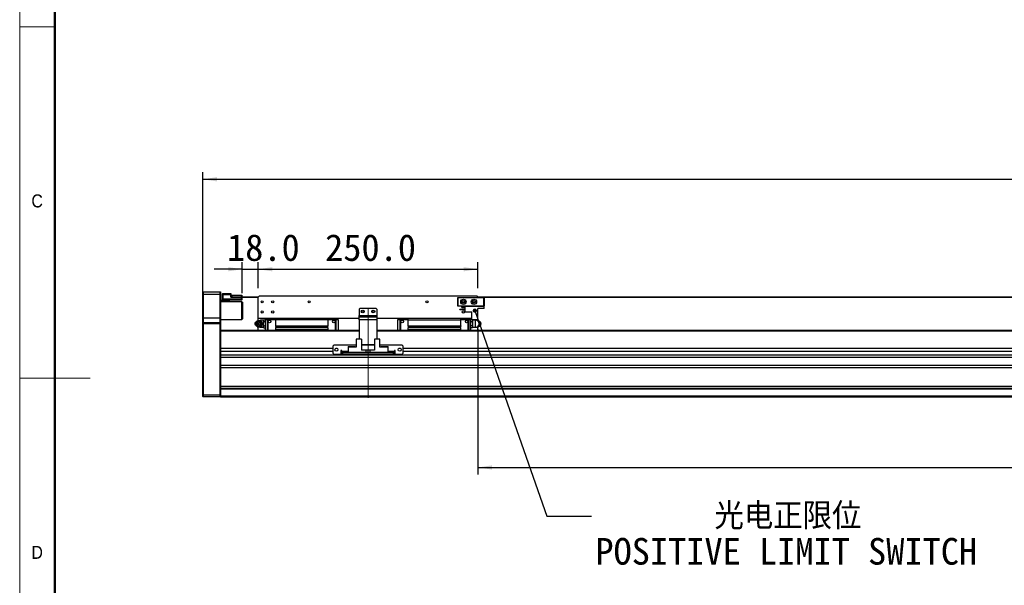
# Model space of a CAD drawing. Header units: millimetres. Extents: x 40 to 3331, y 40 to 2336.
# Tile 2 of 12: x 40 to 1160, y 952 to 1596. Entities that reach past the tile are written whole.
import ezdxf

# ---------------------------------------------------------------- set-up
doc = ezdxf.new("R2010")
doc.units = ezdxf.units.MM
doc.header["$LTSCALE"] = 8
doc.linetypes.add('CENTERX2', pattern=[20.32, 12.7, -2.54, 2.54, -2.54])
doc.layers.add('DIMNS', color=7, linetype='Continuous')
doc.styles.add('SLDTEXTSTYLE0', font='Gothic.ttf', dxfattribs={"width": 0.913})
doc.styles.add('SLDTEXTSTYLE7', font='txt')
doc.styles.add('SLDTEXTSTYLE8', font='txt', dxfattribs={"bigfont": 'bigfont'})
doc.dimstyles.new('SLDDIMSTYLE0', dxfattribs={"dimtxt": 30.4, "dimasz": 16, "dimexe": 0, "dimexo": 0.0625, "dimgap": 7.6, "dimtad": 2, "dimdec": 1, "dimrnd": 1e-09, "dimzin": 4, "dimdsep": 46, "dimtxsty": 'SLDTEXTSTYLE7', "dimsah": 1, "dimcen": 0.09, "dimadec": 0, "dimazin": 1, "dimtfac": 1, "dimtdec": 1, "dimtmove": 0, "dimatfit": 0, "dimfxl": 0, "dimfrac": 2, "dimtolj": 1, "dimtzin": 12, "dimarcsym": 0})
doc.dimstyles.new('SLDDIMSTYLE1', dxfattribs={"dimtxt": 30.4, "dimasz": 16, "dimexe": 0, "dimexo": 0.0625, "dimgap": 7.6, "dimtad": 2, "dimdec": 1, "dimrnd": 1e-09, "dimzin": 4, "dimdsep": 46, "dimtxsty": 'SLDTEXTSTYLE7', "dimsah": 1, "dimcen": 0.09, "dimadec": 0, "dimazin": 1, "dimtfac": 1, "dimtdec": 1, "dimtofl": 0, "dimtmove": 0, "dimatfit": 3, "dimfxl": 0, "dimfrac": 2, "dimtolj": 1, "dimtzin": 12, "dimarcsym": 0})
doc.dimstyles.new('SLDDIMSTYLE4', dxfattribs={"dimtxt": 0.18, "dimasz": 4.8, "dimexe": 0, "dimexo": 0.0625, "dimgap": 0, "dimtad": 0, "dimtih": 1, "dimtoh": 1, "dimdec": 0, "dimrnd": 1e-09, "dimzin": 0, "dimdsep": 46, "dimtxsty": 'Standard', "dimblk1": 'DOT', "dimblk2": 'DOT', "dimsah": 1, "dimcen": 0.09, "dimadec": 0, "dimazin": 0, "dimtfac": 4.8, "dimtdec": 0, "dimtofl": 0, "dimtmove": 0, "dimatfit": 3, "dimldrblk": 'DOT', "dimfxl": 0, "dimfrac": 2, "dimtolj": 1, "dimtzin": 0, "dimarcsym": 0})

# ---------------------------------------------------------------- blocks, each defined once
blk = doc.blocks.new('_D_8')
at = {"layer": 'DIMNS'}
for p, q in [((248.3, 1260.1), (248.3, 1422.4)), ((248.3, 1414.4), (2604.3, 1414.4)), ((2604.3, 1260.1), (2604.3, 1422.4))]:
    blk.add_line(p, q, dxfattribs=at)
for points in [[(248.3, 1414.4), (264.3, 1412), (264.3, 1416.8)], [(2604.3, 1414.4), (2588.3, 1416.8), (2588.3, 1412)]]:
    blk.add_solid(points, dxfattribs=at)
at = {"layer": 'DIMNS', "insert": (1345.2, 1454.3), "char_height": 30.4, "attachment_point": 1, "style": 'SLDTEXTSTYLE7'}
blk.add_mtext('2356.0', dxfattribs=at)
blk = doc.blocks.new('_D_10')
at = {"layer": 'DIMNS'}
for p, q in [((311.3, 1290.6), (311.3, 1320)), ((311.3, 1312), (561.3, 1312)), ((561.3, 1290.6), (561.3, 1320))]:
    blk.add_line(p, q, dxfattribs=at)
for points in [[(311.3, 1312), (327.3, 1309.6), (327.3, 1314.4)], [(561.3, 1312), (545.3, 1314.4), (545.3, 1309.6)]]:
    blk.add_solid(points, dxfattribs=at)
at = {"layer": 'DIMNS', "insert": (387.5, 1351.9), "char_height": 30.4, "attachment_point": 1, "style": 'SLDTEXTSTYLE7'}
blk.add_mtext('250.0', dxfattribs=at)
blk = doc.blocks.new('_D_11')
at = {"layer": 'DIMNS'}
for p, q in [((293.3, 1312), (261.3, 1312)), ((293.3, 1284.6), (293.3, 1320)), ((293.3, 1312), (311.3, 1312)), ((311.3, 1290.6), (311.3, 1320)), ((311.3, 1312), (350.8, 1312))]:
    blk.add_line(p, q, dxfattribs=at)
for points in [[(293.3, 1312), (277.3, 1314.4), (277.3, 1309.6)], [(311.3, 1312), (327.3, 1309.6), (327.3, 1314.4)]]:
    blk.add_solid(points, dxfattribs=at)
at = {"layer": 'DIMNS', "insert": (275.9, 1351.9), "char_height": 30.4, "attachment_point": 1, "style": 'SLDTEXTSTYLE7'}
blk.add_mtext('18.0', dxfattribs=at)
blk = doc.blocks.new('_D_12')
at = {"layer": 'DIMNS'}
for p, q in [((561.3, 1244.2), (561.3, 1078.4)), ((2261.3, 1240.7), (2261.3, 1078.4)), ((561.3, 1086.4), (2261.3, 1086.4))]:
    blk.add_line(p, q, dxfattribs=at)
for points in [[(561.3, 1086.4), (577.3, 1084), (577.3, 1088.8)], [(2261.3, 1086.4), (2245.3, 1088.8), (2245.3, 1084)]]:
    blk.add_solid(points, dxfattribs=at)
at = {"layer": 'DIMNS', "char_height": 30.4, "attachment_point": 1, "style": 'SLDTEXTSTYLE7'}
for s, insert in [('Stroke T=', (1286.2, 1126.3)), ('1700.0', (1461.8, 1126.3))]:
    blk.add_mtext(s, dxfattribs=dict(at, insert=insert))
blk = doc.blocks.new('SW_NOTE_5')
at = {"layer": 'DIMNS', "color": 0, "char_height": 30.4, "attachment_point": 1}
for s, insert, style in [('     光电正限位', (4.3, 15.4), 'SLDTEXTSTYLE8'), ('POSITIVE LIMIT SWITCH', (4.3, -24.8), 'SLDTEXTSTYLE7')]:
    blk.add_mtext(s, dxfattribs=dict(at, insert=insert, style=style))
blk = doc.blocks.new('_DOT')
at = {"color": 0, "linetype": 'ByBlock', "lineweight": -2}
blk.add_line((-0.5, 0), (-1, 0), dxfattribs=at)
at = {"color": 0, "linetype": 'ByBlock', "const_width": 0.5}
blk.add_lwpolyline([(-0.25, 0, 1), (0.25, 0, 1)], format="xyb", close=True, dxfattribs=at)

msp = doc.modelspace()

# ---------------------------------------------------------------- linework, layer by layer
at = {"color": 7, "linetype": 'Continuous', "lineweight": 18}
for p, q in [((40, 2336), (40, 40)), ((80, 2296), (80, 80)), ((40, 1588), (80, 1588)), ((40, 1188), (120, 1188))]:
    msp.add_line(p, q, dxfattribs=at)
at = {"color": 7, "linetype": 'Continuous', "lineweight": 50}
msp.add_line((80, 2296), (80, 80), dxfattribs=at)
at = {"color": 7, "linetype": 'Continuous', "lineweight": 25}
for p, q in [((248.6487002, 1286.3955843), (248.34871, 1286.0955867)), ((248.34871, 1283.3955857), (248.34871, 1286.0955867)), ((248.6487002, 1283.3955857), (248.34871, 1283.3955857)), ((248.34871, 1256.3955869), (248.34871, 1283.3955857)), ((248.6487002, 1286.3955843), (248.6487002, 1283.3955857)), ((248.6487002, 1286.3955843), (268.0487008, 1286.3955843)), ((268.0487008, 1283.3955857), (248.6487002, 1283.3955857)), ((248.6487002, 1283.3955857), (248.6487002, 1256.3955869)), ((268.0487008, 1283.3955857), (268.0487008, 1286.3955843)), ((268.0487008, 1286.3955843), (268.3486909, 1286.0955867)), ((268.0487008, 1256.3955869), (268.0487008, 1283.3955857)), ((268.0487008, 1283.3955857), (268.3486909, 1283.3955857)), ((268.3486909, 1286.0955867), (268.3486909, 1283.3955857)), ((268.3486909, 1283.3955857), (268.3486909, 1256.3955869)), ((270.8486886, 1284.0955901), (271.1486787, 1284.3955877)), ((270.8486886, 1282.8955847), (270.8486886, 1284.0955901)), ((270.8486886, 1282.8955847), (271.1486787, 1282.8955847)), ((270.8486886, 1278.3955905), (270.8486886, 1282.8955847)), ((270.8486886, 1277.1955851), (270.8486886, 1278.3955905)), ((271.1486787, 1278.3955905), (270.8486886, 1278.3955905)), ((271.1486787, 1276.8955874), (270.8486886, 1277.1955851)), ((271.1486787, 1284.3955877), (271.1486787, 1282.8955847)), ((271.1486787, 1284.3955877), (280.3486557, 1284.3955877)), ((271.1486787, 1282.8955847), (271.1486787, 1278.3955905)), ((280.3486557, 1282.8955847), (271.1486787, 1282.8955847)), ((271.1486787, 1278.3955905), (271.1486787, 1276.8955874)), ((271.1486787, 1278.3955905), (292.5486536, 1278.3955905)), ((280.3486557, 1284.3955877), (280.3486557, 1282.8955847)), ((280.3486557, 1280.0955894), (280.3486557, 1282.8955847)), ((280.3486557, 1280.3955871), (292.5486536, 1280.3955871)), ((292.5486536, 1280.0955894), (280.3486557, 1280.0955894)), ((280.848679, 1280.5955905), (280.848679, 1282.5955871)), ((280.848679, 1282.5955871), (281.3487024, 1282.5955871)), ((280.848679, 1280.3955871), (280.848679, 1280.5955905)), ((281.3487024, 1280.5955905), (280.848679, 1280.5955905)), ((281.3487024, 1282.5955871), (281.3487024, 1280.5955905)), ((281.3487024, 1282.5955871), (292.34868, 1282.5955871)), ((281.3487024, 1280.5955905), (292.34868, 1280.5955905)), ((292.34868, 1280.5955905), (292.34868, 1282.5955871)), ((292.34868, 1282.5955871), (292.8487033, 1282.5955871)), ((292.8487033, 1280.5955905), (292.34868, 1280.5955905)), ((292.5486536, 1280.3955871), (311.3486738, 1280.3955871)), ((292.5486536, 1280.3955871), (292.5486536, 1280.0955894)), ((292.5486536, 1280.3955871), (292.8487033, 1280.0955894)), ((292.5486536, 1278.3955905), (292.5486536, 1280.0955894)), ((292.5486536, 1280.0955894), (292.8487033, 1280.0955894)), ((292.5486536, 1276.8955874), (292.5486536, 1278.3955905)), ((292.5486536, 1278.3955905), (292.8487033, 1278.3955905)), ((292.5486536, 1276.8955874), (292.8487033, 1277.1955851)), ((292.8487033, 1282.5955871), (292.8487033, 1280.5955905)), ((292.8487033, 1280.5955905), (311.548707, 1280.5955905)), ((292.8487033, 1280.0955894), (292.8487033, 1278.3955905)), ((292.8487033, 1278.3955905), (292.8487033, 1277.1955851)), ((312.3486609, 1281.3955891), (311.3486738, 1280.3955871)), ((311.3486738, 1255.8955858), (311.3486738, 1280.3955871)), ((560.3486867, 1281.3955891), (312.3486609, 1281.3955891)), ((538.3486719, 1279.5955884), (538.6486919, 1279.8955861)), ((538.6486919, 1279.4713202), (538.3486719, 1279.5955884)), ((538.3486719, 1270.1955858), (538.3486719, 1279.5955884)), ((538.6486919, 1279.8955861), (538.7729377, 1279.5955884)), ((538.6486919, 1279.8955861), (568.0486829, 1279.8955861)), ((538.7729377, 1279.5955884), (538.6486919, 1279.4713202)), ((538.6486919, 1279.4713202), (538.6486919, 1270.319854)), ((567.9244072, 1279.5955884), (538.7729377, 1279.5955884)), ((561.3486738, 1280.3955871), (560.3486867, 1281.3955891)), ((561.1486704, 1280.5955905), (2291.548726, 1280.5955905)), ((561.3486738, 1280.3955871), (2291.3486929, 1280.3955871)), ((561.3486738, 1279.8955861), (561.3486738, 1280.3955871)), ((568.0486829, 1279.8955861), (567.9244072, 1279.5955884)), ((568.0486829, 1279.4713202), (567.9244072, 1279.5955884)), ((568.0486829, 1279.8955861), (568.3486731, 1279.5955884)), ((568.3486731, 1279.5955884), (568.0486829, 1279.4713202)), ((568.0486829, 1270.319854), (568.0486829, 1279.4713202)), ((568.3486731, 1279.5955884), (568.3486731, 1270.1955858)), ((268.3486909, 1276.8955874), (271.1486787, 1276.8955874)), ((278.3486814, 1275.8955854), (268.3486909, 1275.8955854)), ((292.8487033, 1274.8955908), (268.3486909, 1274.8955908)), ((292.5486536, 1276.8955874), (271.1486787, 1276.8955874)), ((278.3486814, 1276.8955874), (278.3486814, 1275.8955854)), ((278.3486814, 1275.8955854), (278.3486814, 1274.8955908)), ((293.3486671, 1274.3955898), (292.8487033, 1274.8955908)), ((292.8487033, 1254.8955875), (292.8487033, 1274.8955908)), ((293.3486671, 1274.3955898), (293.3486671, 1255.3955886)), ((427.3486704, 1267.3955905), (426.3486833, 1266.3955885)), ((426.3486833, 1266.3955885), (426.3486833, 1259.3955855)), ((445.3486771, 1267.3955905), (427.3486704, 1267.3955905)), ((446.348694, 1266.3955885), (445.3486771, 1267.3955905)), ((446.348694, 1266.3955885), (446.348694, 1259.3955855)), ((538.6486919, 1270.319854), (538.3486719, 1270.1955858)), ((538.6486919, 1269.8955881), (538.3486719, 1270.1955858)), ((538.6486919, 1270.319854), (538.7729377, 1270.1955858)), ((538.7729377, 1270.1955858), (538.6486919, 1269.8955881)), ((546.8486817, 1269.8955881), (538.6486919, 1269.8955881)), ((538.7729377, 1270.1955858), (567.9244072, 1270.1955858)), ((540.6486959, 1266.6455853), (546.8486817, 1266.6455853)), ((540.6486959, 1266.3455877), (540.6486959, 1266.6455853)), ((540.6486959, 1266.3455877), (546.8486817, 1266.3455877)), ((543.0486769, 1268.5955885), (543.0486769, 1269.2955854)), ((543.0486769, 1269.2955854), (546.8486817, 1269.2955854)), ((543.0486769, 1268.5955885), (546.8486817, 1268.5955885)), ((546.8486817, 1263.6955875), (546.8486817, 1269.8955881)), ((546.8486817, 1269.8955881), (568.3486731, 1269.8955881)), ((561.3486738, 1254.3955865), (561.3486738, 1267.2955888)), ((568.3486731, 1267.2955888), (561.3486738, 1267.2955888)), ((567.9244072, 1270.1955858), (568.0486829, 1270.319854)), ((567.9244072, 1270.1955858), (568.0486829, 1269.8955881)), ((568.3486731, 1270.1955858), (568.0486829, 1270.319854)), ((568.3486731, 1270.1955858), (568.0486829, 1269.8955881)), ((568.3486731, 1267.2955888), (568.3486731, 1269.8955881)), ((248.6487002, 1256.3955869), (248.34871, 1256.3955869)), ((248.34871, 1251.0955865), (248.34871, 1256.3955869)), ((248.6487002, 1256.3955869), (248.6487002, 1251.3955879)), ((268.0487008, 1256.3955869), (248.6487002, 1256.3955869)), ((268.0487008, 1251.3955879), (268.0487008, 1256.3955869)), ((268.3486909, 1256.3955869), (268.0487008, 1256.3955869)), ((268.3486909, 1256.3955869), (268.3486909, 1251.0955865)), ((268.3486909, 1254.8955875), (292.8487033, 1254.8955875)), ((292.8487033, 1254.8955875), (293.3486671, 1255.3955886)), ((426.3486833, 1255.8955858), (311.3486738, 1255.8955858)), ((311.3486738, 1253.3955882), (311.3486738, 1255.8955858)), ((319.34869, 1255.4955865), (321.8486876, 1255.4955865)), ((319.34869, 1255.4955865), (319.34869, 1254.4955882)), ((321.8486876, 1254.9955855), (321.8486876, 1255.4955865)), ((322.348711, 1255.4955865), (321.8486876, 1254.9955855)), ((321.8486876, 1254.4955882), (321.8486876, 1254.9955855)), ((321.8486876, 1254.9955855), (322.348711, 1254.4955882)), ((330.9487075, 1255.4955865), (322.348711, 1255.4955865)), ((330.9487075, 1255.8955858), (330.9487075, 1254.5855875)), ((390.7486767, 1255.8955858), (390.7486767, 1254.5855875)), ((399.3486733, 1255.4955865), (390.7486767, 1255.4955865)), ((399.8486967, 1254.9955855), (399.3486733, 1255.4955865)), ((399.3486733, 1254.4955882), (399.8486967, 1254.9955855)), ((399.8486967, 1255.4955865), (399.8486967, 1254.9955855)), ((399.8486967, 1255.4955865), (402.3486943, 1255.4955865)), ((399.8486967, 1254.9955855), (399.8486967, 1254.4955882)), ((402.3486943, 1254.4955882), (402.3486943, 1255.4955865)), ((426.3486833, 1259.3955855), (446.348694, 1259.3955855)), ((426.3486833, 1257.8955862), (426.3486833, 1259.3955855)), ((426.3486833, 1254.3955865), (426.3486833, 1257.8955862)), ((426.3486833, 1257.8955862), (446.348694, 1257.8955862)), ((446.348694, 1259.3955855), (446.348694, 1257.8955862)), ((446.348694, 1257.8955862), (446.348694, 1254.3955865)), ((554.3986828, 1255.8955858), (446.348694, 1255.8955858)), ((470.3486831, 1255.4955865), (472.8486807, 1255.4955865)), ((470.3486831, 1255.4955865), (470.3486831, 1254.4955882)), ((472.8486807, 1254.9955855), (472.8486807, 1255.4955865)), ((473.3486743, 1255.4955865), (472.8486807, 1254.9955855)), ((472.8486807, 1254.4955882), (472.8486807, 1254.9955855)), ((472.8486807, 1254.9955855), (473.3486743, 1254.4955882)), ((481.9486708, 1255.4955865), (473.3486743, 1255.4955865)), ((481.9486708, 1254.5855875), (481.9486708, 1255.8955858)), ((541.7486698, 1254.5855875), (541.7486698, 1255.8955858)), ((550.3486962, 1255.4955865), (541.7486698, 1255.4955865)), ((546.8486817, 1263.6955875), (554.3986828, 1263.6955875)), ((550.8486898, 1254.9955855), (550.3486962, 1255.4955865)), ((550.3486962, 1254.4955882), (550.8486898, 1254.9955855)), ((550.8486898, 1255.4955865), (550.8486898, 1254.9955855)), ((550.8486898, 1255.4955865), (553.3486874, 1255.4955865)), ((550.8486898, 1254.9955855), (550.8486898, 1254.4955882)), ((553.3486874, 1254.4955882), (553.3486874, 1255.4955865)), ((554.3986828, 1254.3955865), (554.3986828, 1263.6955875)), ((248.6487002, 1251.3955879), (248.34871, 1251.0955865)), ((248.34871, 1249.8955886), (248.34871, 1251.0955865)), ((248.34871, 1169.019851), (248.34871, 1249.8955886)), ((248.6487002, 1249.8955886), (248.34871, 1249.8955886)), ((248.6487002, 1251.3955879), (248.6487002, 1249.8955886)), ((248.6487002, 1251.3955879), (268.0487008, 1251.3955879)), ((248.6487002, 1249.8955886), (248.6487002, 1168.8955865)), ((268.0487008, 1249.8955886), (248.6487002, 1249.8955886)), ((268.0487008, 1249.8955886), (268.0487008, 1251.3955879)), ((268.3486909, 1251.0955865), (268.0487008, 1251.3955879)), ((268.0487008, 1168.8955865), (268.0487008, 1249.8955886)), ((268.3486909, 1249.8955886), (268.0487008, 1249.8955886)), ((268.3486909, 1251.0955865), (268.3486909, 1249.8955886)), ((268.3486909, 1249.8955886), (268.3486909, 1242.1097319)), ((308.5455269, 1251.8569502), (308.1886739, 1251.3362515)), ((308.1886739, 1248.4549257), (308.5455269, 1247.9342232)), ((310.4554982, 1253.3955882), (310.1974101, 1253.027686)), ((311.3486738, 1242.3955883), (311.3486738, 1246.3955889)), ((317.3486561, 1253.8955855), (314.0487046, 1253.8955855)), ((314.0487046, 1245.8955879), (317.3486561, 1245.8955879)), ((314.1791195, 1253.3955882), (314.6346778, 1253.3955882)), ((314.1791195, 1246.3955889), (314.6346778, 1246.3955889)), ((316.5199132, 1249.8955886), (316.040513, 1249.8955886)), ((317.8474874, 1254.5143898), (317.3486561, 1254.0155883)), ((317.3486561, 1253.8532476), (317.8474874, 1254.5143898)), ((317.3486561, 1254.0155883), (317.3486561, 1253.8532476)), ((317.3486561, 1253.3596876), (317.3486561, 1253.8532476)), ((317.3486561, 1252.8661313), (317.3486561, 1253.3596876)), ((317.8474874, 1252.2049892), (317.3486561, 1252.8661313)), ((317.3486561, 1250.8827048), (317.3486561, 1252.8661313)), ((317.3486561, 1250.8827048), (317.8474874, 1252.2049892)), ((317.3486561, 1249.8955886), (317.3486561, 1250.8827048)), ((317.3486561, 1248.9084686), (317.3486561, 1249.8955886)), ((317.8474874, 1247.5861843), (317.3486561, 1248.9084686)), ((317.3486561, 1246.9250458), (317.3486561, 1248.9084686)), ((317.3486561, 1246.9250458), (317.8474874, 1247.5861843)), ((317.3486561, 1246.4314858), (317.3486561, 1246.9250458)), ((317.3486561, 1245.9379259), (317.3486561, 1246.4314858)), ((317.8474874, 1245.2767837), (317.3486561, 1245.9379259)), ((317.3486561, 1245.7755889), (317.3486561, 1245.9379259)), ((317.3486561, 1245.7755889), (317.8474874, 1245.2767837)), ((317.8474874, 1254.5143898), (319.34869, 1254.5143898)), ((319.34869, 1252.2049892), (317.8474874, 1252.2049892)), ((317.8474874, 1247.5861843), (319.34869, 1247.5861843)), ((317.8474874, 1245.2767837), (319.34869, 1245.2767837)), ((321.8486876, 1254.4955882), (319.34869, 1254.4955882)), ((319.34869, 1254.4955882), (319.34869, 1242.3955883)), ((321.8486876, 1242.3955883), (321.8486876, 1254.4955882)), ((322.348711, 1254.4955882), (322.348711, 1242.3955883)), ((330.9487075, 1254.4955882), (322.348711, 1254.4955882)), ((330.9487075, 1254.5855875), (330.9487075, 1247.4955889)), ((390.7486767, 1254.5855875), (330.9487075, 1254.5855875)), ((330.9487075, 1247.4955889), (390.7486767, 1247.4955889)), ((330.9487075, 1247.4955889), (330.9487075, 1246.9955879)), ((390.7486767, 1246.9955879), (330.9487075, 1246.9955879)), ((330.9487075, 1245.7955862), (390.7486767, 1245.7955862)), ((330.9487075, 1245.7955862), (330.9487075, 1242.9655875)), ((390.7486767, 1254.5855875), (390.7486767, 1247.4955889)), ((399.3486733, 1254.4955882), (390.7486767, 1254.4955882)), ((390.7486767, 1247.4955889), (390.7486767, 1246.9955879)), ((390.7486767, 1245.7955862), (390.7486767, 1242.9655875)), ((399.3486733, 1242.3955883), (399.3486733, 1254.4955882)), ((402.3486943, 1254.4955882), (399.8486967, 1254.4955882)), ((399.8486967, 1254.4955882), (399.8486967, 1242.3955883)), ((402.3486943, 1254.4955882), (402.3486943, 1242.3955883)), ((426.3486833, 1254.3955865), (426.3486833, 1232.2955887)), ((446.348694, 1254.3955865), (426.3486833, 1254.3955865)), ((446.348694, 1254.3955865), (446.348694, 1232.2955887)), ((472.8486807, 1254.4955882), (470.3486831, 1254.4955882)), ((470.3486831, 1242.3955883), (470.3486831, 1254.4955882)), ((472.8486807, 1242.3955883), (472.8486807, 1254.4955882)), ((473.3486743, 1254.4955882), (473.3486743, 1242.3955883)), ((481.9486708, 1254.4955882), (473.3486743, 1254.4955882)), ((481.9486708, 1247.4955889), (481.9486708, 1254.5855875)), ((481.9486708, 1254.5855875), (541.7486698, 1254.5855875)), ((481.9486708, 1247.4955889), (541.7486698, 1247.4955889)), ((481.9486708, 1246.9955879), (481.9486708, 1247.4955889)), ((541.7486698, 1246.9955879), (481.9486708, 1246.9955879)), ((481.9486708, 1242.9655875), (481.9486708, 1245.7955862)), ((481.9486708, 1245.7955862), (541.7486698, 1245.7955862)), ((541.7486698, 1247.4955889), (541.7486698, 1254.5855875)), ((550.3486962, 1254.4955882), (541.7486698, 1254.4955882)), ((541.7486698, 1247.4955889), (541.7486698, 1246.9955879)), ((541.7486698, 1242.9655875), (541.7486698, 1245.7955862)), ((550.3486962, 1242.3955883), (550.3486962, 1254.4955882)), ((553.3486874, 1254.4955882), (550.8486898, 1254.4955882)), ((550.8486898, 1254.4955882), (550.8486898, 1242.3955883)), ((554.3986828, 1254.5143898), (553.3486874, 1254.5143898)), ((553.3486874, 1242.3955883), (553.3486874, 1254.4955882)), ((554.84989, 1252.2049892), (553.3486874, 1252.2049892)), ((554.84989, 1247.5861843), (553.3486874, 1247.5861843)), ((554.84989, 1245.2767837), (553.3486874, 1245.2767837)), ((561.3486738, 1254.3955865), (554.3986828, 1254.3955865)), ((554.84989, 1254.5143898), (555.3486914, 1253.8532476)), ((555.3486914, 1252.8661313), (554.84989, 1252.2049892)), ((554.84989, 1252.2049892), (555.3486914, 1250.8827048)), ((555.3486914, 1248.9084686), (554.84989, 1247.5861843)), ((554.84989, 1247.5861843), (555.3486914, 1246.9250458)), ((555.3486914, 1245.9379259), (554.84989, 1245.2767837)), ((554.84989, 1245.2767837), (555.3486914, 1245.7755889)), ((555.3486914, 1254.0155883), (554.968682, 1254.3955865)), ((555.3486914, 1253.8532476), (555.3486914, 1254.0155883)), ((558.6486728, 1253.8955855), (555.3486914, 1253.8955855)), ((555.3486914, 1253.8532476), (555.3486914, 1253.3596876)), ((555.3486914, 1253.3596876), (555.3486914, 1252.8661313)), ((555.3486914, 1252.8661313), (555.3486914, 1250.8827048)), ((555.3486914, 1250.8827048), (555.3486914, 1249.8955886)), ((555.3486914, 1249.8955886), (555.3486914, 1248.9084686)), ((555.3486914, 1248.9084686), (555.3486914, 1246.9250458)), ((555.3486914, 1246.9250458), (555.3486914, 1246.4314858)), ((555.3486914, 1246.4314858), (555.3486914, 1245.9379259)), ((555.3486914, 1245.9379259), (555.3486914, 1245.7755889)), ((555.3486914, 1245.8955879), (558.6486728, 1245.8955879)), ((561.8330211, 1253.3955882), (560.4518027, 1253.3955882)), ((561.3486738, 1253.3955882), (561.3486738, 1254.3955865)), ((561.3486738, 1242.3955883), (561.3486738, 1246.3955889)), ((562.2418494, 1253.3955882), (561.8330211, 1253.3955882)), ((562.2418494, 1246.3955889), (561.8330211, 1246.3955889)), ((564.1040475, 1249.8955886), (563.718018, 1249.8955886)), ((564.5086736, 1251.3362515), (564.1518504, 1251.8569502)), ((564.1518504, 1247.9342232), (564.5086736, 1248.4549257)), ((426.3486833, 1242.3955883), (268.3486909, 1242.3955883)), ((268.3486909, 1242.1097319), (268.3486909, 1241.3955863)), ((268.3486909, 1241.3955863), (268.3486909, 1221.8955877)), ((390.7486767, 1242.9655875), (330.9487075, 1242.9655875)), ((330.9487075, 1242.9655875), (330.9487075, 1242.3955883)), ((390.7486767, 1242.9655875), (390.7486767, 1242.3955883)), ((422.8486986, 1232.2955887), (422.8486986, 1223.395587)), ((428.8486809, 1232.2955887), (422.8486986, 1232.2955887)), ((428.8486809, 1232.2955887), (428.8486809, 1219.8955874)), ((443.8486964, 1232.2955887), (443.8486964, 1219.8955874)), ((449.8486788, 1232.2955887), (443.8486964, 1232.2955887)), ((2406.3487024, 1242.3955883), (446.348694, 1242.3955883)), ((449.8486788, 1223.395587), (449.8486788, 1232.2955887)), ((481.9486708, 1242.3955883), (481.9486708, 1242.9655875)), ((541.7486698, 1242.9655875), (481.9486708, 1242.9655875)), ((541.7486698, 1242.3955883), (541.7486698, 1242.9655875)), ((268.3486909, 1221.8955877), (268.3486909, 1218.4955879)), ((396.3487119, 1221.8955877), (268.3486909, 1221.8955877)), ((397.3486991, 1225.3955874), (396.3487119, 1224.3955872)), ((396.3487119, 1224.3955872), (396.3487119, 1216.3955878)), ((422.8486986, 1225.3955874), (397.3486991, 1225.3955874)), ((401.148674, 1221.8955877), (399.5487065, 1221.8955877)), ((413.6486621, 1223.8955881), (421.4487047, 1223.8955881)), ((413.6486621, 1223.8955881), (413.6486621, 1223.395587)), ((413.6486621, 1223.395587), (413.6486621, 1217.3955879)), ((422.8486986, 1223.395587), (413.6486621, 1223.395587)), ((421.9486684, 1223.395587), (421.4487047, 1223.8955881)), ((443.8486964, 1225.8955865), (428.8486809, 1225.8955865)), ((443.8486964, 1225.3955874), (428.8486809, 1225.3955874)), ((475.3486783, 1225.3955874), (449.8486788, 1225.3955874)), ((459.0486855, 1223.395587), (449.8486788, 1223.395587)), ((451.2486727, 1223.8955881), (450.7486791, 1223.395587)), ((451.2486727, 1223.8955881), (459.0486855, 1223.8955881)), ((459.0486855, 1223.395587), (459.0486855, 1223.8955881)), ((459.0486855, 1217.3955879), (459.0486855, 1223.395587)), ((473.1486709, 1221.8955877), (471.5486736, 1221.8955877)), ((476.3486952, 1224.3955872), (475.3486783, 1225.3955874)), ((476.3486952, 1216.3955878), (476.3486952, 1224.3955872)), ((2376.348731, 1221.8955877), (476.3486952, 1221.8955877)), ((396.3487119, 1218.4955879), (268.3486909, 1218.4955879)), ((268.3486909, 1218.4955879), (268.3486909, 1214.1606092)), ((2584.3486757, 1214.1606092), (268.3486909, 1214.1606092)), ((268.3486909, 1214.1606092), (268.3486909, 1212.8529391)), ((268.3486909, 1212.8529391), (268.3486909, 1175.695588)), ((2584.3486757, 1211.7031525), (268.3486909, 1211.7031525)), ((396.3487119, 1216.3955878), (397.3486991, 1215.3955876)), ((397.3486991, 1215.3955876), (405.3486557, 1215.3955876)), ((406.3487024, 1219.3955864), (405.3486557, 1219.3955864)), ((405.3486557, 1219.3955864), (405.3486557, 1215.3955876)), ((406.3487024, 1218.4955879), (405.3486557, 1218.4955879)), ((406.3487024, 1218.3955881), (406.3487024, 1219.3955864)), ((406.3487024, 1218.3955881), (406.3487024, 1217.3955879)), ((406.3487024, 1215.3955876), (406.3487024, 1217.3955879)), ((406.3487024, 1217.3955879), (407.3486895, 1217.3955879)), ((407.3486895, 1215.3955876), (406.3487024, 1215.3955876)), ((407.3486895, 1217.3955879), (407.3486895, 1215.3955876)), ((465.3486879, 1217.3955879), (407.3486895, 1217.3955879)), ((465.3486879, 1215.3955876), (407.3486895, 1215.3955876)), ((434.3486697, 1219.8955874), (428.8486809, 1219.8955874)), ((434.3486697, 1217.3955879), (434.3486697, 1219.8955874)), ((436.3486738, 1219.8955874), (434.3486697, 1219.8955874)), ((436.3486738, 1217.3955879), (436.3486738, 1219.8955874)), ((438.3486778, 1219.8955874), (436.3486738, 1219.8955874)), ((438.3486778, 1219.8955874), (438.3486778, 1217.3955879)), ((443.8486964, 1219.8955874), (438.3486778, 1219.8955874)), ((465.3486879, 1215.3955876), (465.3486879, 1217.3955879)), ((465.3486879, 1217.3955879), (466.348675, 1217.3955879)), ((466.348675, 1215.3955876), (465.3486879, 1215.3955876)), ((467.3486919, 1219.3955864), (466.348675, 1219.3955864)), ((466.348675, 1219.3955864), (466.348675, 1218.3955881)), ((467.3486919, 1218.4955879), (466.348675, 1218.4955879)), ((466.348675, 1217.3955879), (466.348675, 1218.3955881)), ((466.348675, 1217.3955879), (466.348675, 1215.3955876)), ((467.3486919, 1215.3955876), (467.3486919, 1219.3955864)), ((467.3486919, 1215.3955876), (475.3486783, 1215.3955876)), ((475.3486783, 1215.3955876), (476.3486952, 1216.3955878)), ((2376.348731, 1218.4955879), (476.3486952, 1218.4955879)), ((2584.3486757, 1202.2913421), (268.3486909, 1202.2913421)), ((2584.3486757, 1199.8338861), (268.3486909, 1199.8338861)), ((2584.3486757, 1178.3955871), (268.3486909, 1178.3955871)), ((2584.3486757, 1176.3955868), (268.3486909, 1176.3955868)), ((248.34871, 1167.1955875), (248.34871, 1169.019851)), ((248.34871, 1169.019851), (248.6487002, 1168.8955865)), ((248.34871, 1167.1955875), (248.6487002, 1166.895588)), ((248.6487002, 1168.8955865), (248.6487002, 1166.895588)), ((248.6487002, 1168.8955865), (268.0487008, 1168.8955865)), ((268.0487008, 1166.895588), (248.6487002, 1166.895588)), ((268.3486909, 1169.019851), (268.0487008, 1168.8955865)), ((268.0487008, 1166.895588), (268.0487008, 1168.8955865)), ((268.3486909, 1167.1955875), (268.0487008, 1166.895588)), ((268.3486909, 1175.695588), (268.3486909, 1175.3955866)), ((2584.3486757, 1175.3955866), (268.3486909, 1175.3955866)), ((268.3486909, 1175.3955866), (268.3486909, 1167.3955872)), ((2584.3486757, 1167.3955872), (268.3486909, 1167.3955872)), ((268.3486909, 1167.3955872), (268.3486909, 1166.395587)), ((2584.3486757, 1166.395587), (268.3486909, 1166.395587))]:
    msp.add_line(p, q, dxfattribs=at)
at = {"color": 8, "linetype": 'Continuous', "lineweight": 25}
for p, q in [((314.0487046, 1253.8955855), (314.0487046, 1253.4292052)), ((314.0487046, 1246.3308397), (314.0487046, 1245.8955879)), ((558.6486728, 1245.8955879), (558.6486728, 1253.8955855)), ((426.3486833, 1241.3955863), (268.3486909, 1241.3955863)), ((2406.3487024, 1241.3955863), (446.348694, 1241.3955863)), ((413.6486621, 1218.3955881), (406.3487024, 1218.3955881)), ((466.348675, 1218.3955881), (459.0486855, 1218.3955881))]:
    msp.add_line(p, q, dxfattribs=at)
at = {"color": 7, "linetype": 'Continuous', "lineweight": 25, "flags": 128}
for points in [[(307.7486724, 1249.8955886), (307.9197378, 1250.8231821), (308.4069461, 1251.6095574), (309.1360302, 1252.1349947), (309.9960656, 1252.3195046), (310.8561606, 1252.1349947), (311.5852446, 1251.6095574), (312.072453, 1250.8231821), (312.2435183, 1249.8955886), (312.072453, 1248.967995), (311.5852446, 1248.181616), (310.8561606, 1247.6561788), (309.9960656, 1247.4716688), (309.1360302, 1247.6561788), (308.4069461, 1248.181616), (307.9197378, 1248.967995), (307.7486724, 1249.8955886)], [(308.5455269, 1251.8569502), (308.5916013, 1251.9224892), (309.3326659, 1252.6582378), (310.2550478, 1253.0946071), (311.25879, 1253.1843158), (312.2352333, 1252.9176409), (313.0784006, 1252.3234758), (313.6970968, 1251.466212), (314.0240879, 1250.4387508), (314.0240879, 1249.3524264), (313.6970968, 1248.3249615), (313.0784006, 1247.4676977), (312.2352333, 1246.8735362), (311.25879, 1246.6068576), (310.2550478, 1246.6965663), (309.3326659, 1247.1329394), (308.5916013, 1247.8686842), (308.5455269, 1247.9342232)], [(564.9487049, 1249.8955886), (564.7776098, 1250.8231821), (564.5086736, 1251.3362515)], [(564.5086736, 1248.4549257), (564.7776098, 1248.967995), (564.9487049, 1249.8955886)]]:
    msp.add_lwpolyline(points, dxfattribs=at)
at = {"color": 7, "linetype": 'Continuous', "lineweight": 25}
for centre, radius in [((544.8486833, 1274.8955872), 3), ((556.8486833, 1274.8955872), 3), ((315.8486833, 1274.8955872), 1.25), ((327.8486833, 1274.8955872), 1.25), ((369.3486833, 1274.8955872), 1.25), ((503.3486833, 1274.8955872), 1.25), ((544.8486833, 1274.8955872), 1.7), ((544.8486833, 1274.8955872), 1.25), ((556.8486833, 1274.8955872), 1.7), ((556.8486833, 1274.8955872), 1.25), ((315.8486833, 1263.3955872), 1.25), ((327.8486833, 1263.3955872), 1.25), ((430.3486833, 1263.8955872), 1.7), ((430.3486833, 1263.8955872), 1.25), ((442.3486833, 1263.8955872), 1.7), ((442.3486833, 1263.8955872), 1.25), ((544.8486833, 1263.3955872), 1.25), ((324.1486833, 1252.5955872), 1.5), ((397.5486833, 1252.5955872), 1.5), ((475.1486833, 1252.5955872), 1.5), ((548.5486833, 1252.5955872), 1.5), ((400.3486833, 1220.3955872), 1.7), ((472.3486833, 1220.3955872), 1.7)]:
    msp.add_circle(centre, radius, dxfattribs=at)
for centre, radius, start, end in [((311.0061377, 1249.8955872), 3.3, 0, 90.0000000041), ((311.0061377, 1249.8955872), 3.3, 269.9999999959, 0), ((314.0486833, 1249.8955872), 4, 90, 117.9917204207), ((314.0486833, 1249.8955872), 4, 242.6870994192, 270), ((558.6486833, 1249.8955872), 4, 0, 90), ((558.6486833, 1249.8955872), 4, 270, 0), ((559.301329, 1249.8955867), 3.5754249, 306.7206095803, 53.2793904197), ((561.4838382, 1249.9725061), 3.2680038, 358.6513313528, 71.7118463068), ((561.480547, 1249.8197121), 3.2712698, 289.1081757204, 1.3290836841)]:
    msp.add_arc(centre, radius, start, end, dxfattribs=at)
at = {"color": 8, "linetype": 'Continuous', "lineweight": 25}
msp.add_arc((311.5467346, 1249.8955867), 3.0435285, 293.9291862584, 66.0708137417, dxfattribs=at)
at = {"color": 7, "linetype": 'Continuous', "lineweight": 25}
for points, knots in [([(308.9603157, 1249.8955886), (308.9717495, 1250.0212111), (308.9946177, 1250.2724638), (309.1732349, 1250.6068068), (309.4361507, 1250.8610154), (309.7644705, 1251.0063501), (310.1182786, 1251.0264495), (310.458523, 1250.9191208), (310.7465179, 1250.6962294), (310.9499642, 1250.3834574), (311.0239119, 1250.0989028), (311.0379824, 1249.8098823), (310.9923025, 1249.5185051), (310.8203694, 1249.1844234), (310.5556601, 1248.9301409), (310.2278131, 1248.7848305), (309.8738346, 1248.7647078), (309.5337132, 1248.872089), (309.2454273, 1249.0949158), (309.0428498, 1249.4077363), (308.9664286, 1249.6922049), (308.9614933, 1249.8564081), (308.9603157, 1249.8955886)], [0, 0, 0, 0, 0.0536854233, 0.1073740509, 0.1610582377, 0.2147463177, 0.2684257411, 0.3221191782, 0.3758005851, 0.4294867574, 0.4831737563, 0.4999973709, 0.5536827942, 0.6073718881, 0.6610560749, 0.7147439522, 0.7684313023, 0.8221172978, 0.8758048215, 0.9294909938, 0.983175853, 1, 1, 1, 1]), ([(310.1635546, 1246.7916916), (310.16423, 1246.7906483), (310.2553272, 1246.6499155), (310.355785, 1246.5222791), (310.4554982, 1246.3955889)], [0, 0, 0, 0, 0.0074134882, 1, 1, 1, 1]), ([(314.1791195, 1253.3955882), (313.7006049, 1253.3955882), (312.8988353, 1253.3955882), (311.7171105, 1253.3955882), (311.0043905, 1253.3955882), (310.5932998, 1253.3955882), (310.4554982, 1253.3955882)], [0, 0, 0, 0, 0.3345930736, 0.5606234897, 0.8527167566, 1, 1, 1, 1]), ([(310.4554982, 1246.3955889), (310.767249, 1246.3955889), (311.2905967, 1246.3955889), (312.2790901, 1246.3955889), (313.2390335, 1246.3955889), (313.8685065, 1246.3955889), (314.1791195, 1246.3955889)], [0, 0, 0, 0, 0.3312982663, 0.5561626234, 0.7809887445, 1, 1, 1, 1]), ([(316.040513, 1249.8955886), (315.7695738, 1250.2531193), (315.3193449, 1250.8472402), (314.7651919, 1251.7907159), (314.4231046, 1252.6118348), (314.2646087, 1253.1209712), (314.1791195, 1253.3955882)], [0, 0, 0, 0, 0.3228997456, 0.5365735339, 0.75003794, 1, 1, 1, 1]), ([(314.1791195, 1246.3955889), (314.2885011, 1246.748851), (314.4709886, 1247.3382181), (314.9097444, 1248.2749264), (315.4433732, 1249.106454), (315.8313407, 1249.6191623), (316.040513, 1249.8955886)], [0, 0, 0, 0, 0.3204884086, 0.5346889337, 0.7491279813, 1, 1, 1, 1]), ([(314.6346778, 1253.3955882), (314.9999879, 1252.8879462), (315.6174525, 1252.0299051), (316.2189249, 1250.7816993), (316.4273033, 1250.1682324), (316.5199132, 1249.8955886)], [0, 0, 0, 0, 0.445947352, 0.7537617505, 1, 1, 1, 1]), ([(316.5199132, 1249.8955886), (316.3442085, 1249.4021582), (316.0435729, 1248.5578852), (315.307312, 1247.310246), (314.8463952, 1246.6834851), (314.6346778, 1246.3955889)], [0, 0, 0, 0, 0.4319451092, 0.739069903, 1, 1, 1, 1]), ([(560.5048508, 1246.3955889), (560.579597, 1246.3955889), (561.0075725, 1246.3955889), (561.4597865, 1246.3955889), (561.8330211, 1246.3955889)], [0, 0, 0, 0, 0.1746504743, 1, 1, 1, 1]), ([(563.718018, 1249.8955886), (563.3545216, 1250.4043151), (562.732566, 1251.2747647), (562.1342738, 1252.519829), (561.9231398, 1253.1336079), (561.8330211, 1253.3955882)], [0, 0, 0, 0, 0.446321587, 0.7636724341, 1, 1, 1, 1]), ([(561.8330211, 1246.3955889), (562.0119181, 1246.8908686), (562.3217251, 1247.7485753), (563.0580878, 1248.9929001), (563.5159998, 1249.6192571), (563.718018, 1249.8955886)], [0, 0, 0, 0, 0.4330016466, 0.7498559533, 1, 1, 1, 1]), ([(562.2418494, 1253.3955882), (562.5270763, 1253.0109581), (563.0093829, 1252.3605649), (563.6412707, 1251.2255323), (563.920132, 1250.4619092), (564.0693716, 1250.0023641), (564.1040475, 1249.8955886)], [0, 0, 0, 0, 0.3444468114, 0.5824449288, 0.9029809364, 1, 1, 1, 1]), ([(564.1040475, 1249.8955886), (563.9797267, 1249.5138016), (563.7697859, 1248.8690772), (563.2170737, 1247.7637993), (562.6828618, 1246.9890843), (562.3385562, 1246.5257328), (562.2418494, 1246.3955889)], [0, 0, 0, 0, 0.3434814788, 0.5800378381, 0.8820430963, 1, 1, 1, 1])]:
    msp.add_open_spline(points, degree=3, knots=knots, dxfattribs=at)
at = {"layer": 'DIMNS', "linetype": 'CENTERX2', "lineweight": 18}
msp.add_line((436.3486833, 1165.5955872), (436.3486833, 1275.1955872), dxfattribs=at)

# ---------------------------------------------------------------- block references
at = {"layer": 'DIMNS'}
msp.add_blockref('SW_NOTE_5', (690.7115385, 1030.9538459), dxfattribs=at)

# ---------------------------------------------------------------- texts
at = {"color": 7, "linetype": 'Continuous', "lineweight": 0, "char_height": 14.8166667, "attachment_point": 1, "style": 'SLDTEXTSTYLE0'}
for s, insert in [('C', (53.3333333, 1397.1704528)), ('D', (53.3333333, 997.1704528))]:
    msp.add_mtext(s, dxfattribs=dict(at, insert=insert))

# ---------------------------------------------------------------- dimensions: what is measured, and where the dimension line sits
at = {"layer": 'DIMNS'}
for base, p1, p2, dimstyle, picture, middle in [((2604.3486833, 1414.3955872), (248.3486833, 1249.8955872), (2604.3486833, 1249.8955872), 'SLDDIMSTYLE1', '_D_8', (1404.6367699, 1414.3955872)), ((311.3486833, 1311.9919623), (293.3486833, 1274.3955872), (311.3486833, 1280.3955872), 'SLDDIMSTYLE0', '_D_11', (313.3472148, 1311.9919623)), ((561.3486833, 1311.9919623), (311.3486833, 1280.3955872), (561.3486833, 1280.3955872), 'SLDDIMSTYLE1', '_D_10', (435.9584919, 1311.9919623))]:
    dim = msp.add_linear_dim(base=base, p1=p1, p2=p2, dimstyle=dimstyle, dxfattribs=at)
    dim.commit()
    dim.dimension.update_dxf_attribs({"geometry": picture, "text_midpoint": middle, "dimtype": 160})
dim = msp.add_linear_dim(base=(2261.3486833, 1086.3955872), p1=(561.3486833, 1254.3955872), p2=(2261.3486833, 1250.8955872), text='Stroke T=<>', dimstyle='SLDDIMSTYLE1', dxfattribs=at)
dim.commit()
dim.dimension.update_dxf_attribs({"geometry": '_D_12', "text_midpoint": (1433.3826807, 1086.3955872), "dimtype": 160})

# ---------------------------------------------------------------- leaders
msp.add_leader([(557.8429168, 1264.9004737), (639.9115385, 1030.9538459), (690.7115385, 1030.9538459)], dimstyle='SLDDIMSTYLE4', dxfattribs=at)

doc.saveas('drawing.dxf')
